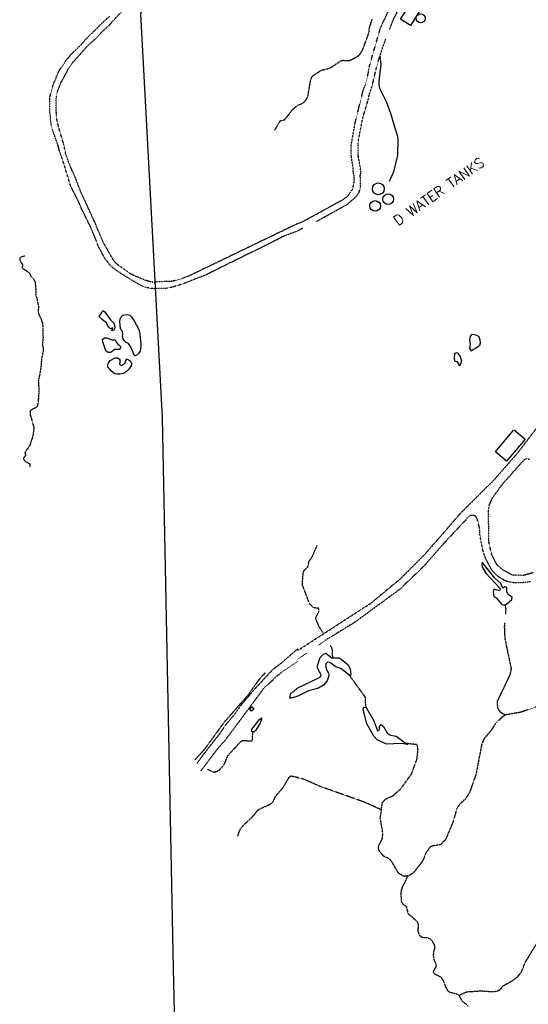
# Model space of a CAD drawing. Header units: feet. Extents: x 0 to 208040, y 0 to 211214.
# Tile 6 of 71: x 190033 to 191802, y 193358 to 196786. Entities that reach past the tile are written whole.
import ezdxf

# ---------------------------------------------------------------- set-up
doc = ezdxf.new("R2010")
doc.units = ezdxf.units.FT
doc.header["$LTSCALE"] = 0.5
doc.header["$MEASUREMENT"] = 0
doc.header["$XCLIPFRAME"] = 0
for name, pattern in [('D15S10', [2, 1, 1]), ('HIDDEN2', [0.1875, 0.125, -0.0625]), ('PHANTOM2', [1.25, 0.625, -0.125, 0.125, -0.125, 0.125, -0.125])]:
    doc.linetypes.add(name, pattern=pattern)
for name, color, linetype in [('1-TEXT', 1, 'CONTINUOUS'), ('4WD-TRAIL', 11, 'D15S10'), ('image', 7, 'CONTINUOUS'), ('LAKE', 11, 'CONTINUOUS'), ('MA-BLDG', 11, 'CONTINUOUS'), ('MI-STRUCT', 11, 'CONTINUOUS'), ('R-DIRT', 11, 'HIDDEN2'), ('STREAM', 11, 'PHANTOM2'), ('TANK', 11, 'CONTINUOUS')]:
    doc.layers.add(name, color=color, linetype=linetype)
doc.styles.add('COMPLEX', font='complex.shx')
picture_1 = doc.add_image_def('image1.jpg', size_in_pixel=(2000, 2400))

msp = doc.modelspace()

# ---------------------------------------------------------------- linework, layer by layer
at = {"layer": '4WD-TRAIL', "elevation": 277.5}
msp.add_lwpolyline([(191286.1, 196660.1), (191288.6, 196630.4), (191282.2, 196571.5), (191282.4, 196560.1), (191284.8, 196548.2), (191308.4, 196499), (191322.8, 196460.7), (191336.1, 196412.6), (191346.8, 196380.5), (191347.8, 196371.2), (191347.3, 196313.9), (191332.9, 196256.9), (191318.4, 196222.2)], dxfattribs=at)
at = {"layer": 'LAKE'}
for points, elevation in [([(190356.6, 195713), (190356.6, 195713), (190349, 195709.7), (190342.7, 195715.4), (190338.6, 195722.7), (190335, 195730.2), (190321.1, 195740.7), (190309.6, 195752.6), (190319, 195766.2), (190322.7, 195773.6), (190329.3, 195768.5), (190338.9, 195754.4), (190344.4, 195748.2), (190349, 195741.5), (190355, 195735.8), (190360.5, 195729.3), (190363, 195720.9), (190364.4, 195712.8), (190360.7, 195705.5), (190353.1, 195702.4)], 284.3), ([(190384, 195711.1), (190384, 195711.1), (190381.9, 195735.5), (190382.7, 195743.6), (190385.9, 195751.2), (190391.8, 195757), (190406.7, 195759.8), (190415.9, 195756.9), (190422.2, 195751.5), (190431.6, 195737.2), (190447.3, 195707.5), (190449.5, 195699.6), (190454.1, 195657.8), (190454.2, 195648.9), (190453.5, 195640.5), (190451.6, 195632.3), (190447.9, 195624.7), (190441.7, 195618.9), (190434.4, 195615.1), (190428.9, 195621.6), (190427.2, 195629.7), (190415.9, 195652.1), (190411, 195658.9), (190403.3, 195662.3), (190397.1, 195667.7), (190392.4, 195674.5), (190391, 195682.6), (190392, 195691), (190391.1, 195699.2), (190386.7, 195706.2)], 284.3), ([(190365.3, 195671), (190368.6, 195663.4), (190374.1, 195656.7), (190380.9, 195651.9), (190384.8, 195644.3), (190379.1, 195638), (190362.5, 195637.6), (190356.3, 195632.1), (190349.3, 195627.2), (190340.9, 195627.1), (190333.8, 195632.2), (190330, 195640.1), (190321.9, 195664.2), (190321, 195672.6), (190327.5, 195678.6), (190336.5, 195678.7), (190345.7, 195674.4), (190353.9, 195671.8), (190362.3, 195671.8)], 284.3), ([(191603, 195633.5), (191603, 195633.5), (191610.3, 195637.9), (191618.4, 195642), (191626, 195648), (191633.3, 195652.7), (191635.9, 195661.1), (191634.5, 195670.1), (191630.6, 195681.4), (191623.2, 195686.3), (191613.2, 195689.2), (191605, 195689.4), (191599.6, 195683.1), (191597.8, 195673.1), (191600.1, 195656.5), (191597, 195639.7)], 195), ([(191564, 195580.5), (191556.1, 195595.1), (191547.9, 195596.4), (191544.9, 195604.5), (191546.1, 195625.2), (191554.2, 195626.9), (191565.1, 195613.9), (191569.3, 195598.2), (191567.2, 195589.8)], 195), ([(190404.9, 195604.8), (190404.9, 195604.8), (190412.8, 195602.2), (190419, 195596.8), (190422.3, 195589.2), (190420.5, 195581), (190416, 195573.7), (190410.6, 195566.9), (190404.4, 195561.4), (190397.1, 195556.4), (190389.5, 195552.9), (190380.8, 195552), (190372.1, 195551.9), (190364, 195552.7), (190351.2, 195564), (190345.7, 195570.7), (190339.9, 195576.6), (190339.6, 195585.1), (190343.3, 195592.4), (190348.2, 195599.8), (190364.7, 195608.9), (190374.2, 195608.4), (190381, 195602.7), (190381.6, 195594.3), (190379.8, 195586.2), (190386.8, 195581.9), (190394.4, 195585.2), (190399.8, 195591.8)], 284.3), ([(191640.6, 194889.2), (191641.5, 194880.8), (191654.7, 194858.4), (191704.2, 194805.5), (191701.3, 194797.9), (191682, 194803.2), (191679.6, 194794.2), (191682.4, 194777.2), (191689.8, 194772.9), (191710.1, 194750.2), (191717.9, 194747.8), (191726.1, 194750.6), (191745.2, 194767.3), (191745.4, 194775.5), (191731.8, 194785.1), (191727.9, 194792.4), (191727.8, 194808.7), (191719.9, 194811.4), (191713.2, 194806.7), (191706.5, 194823.2), (191686, 194841), (191641.9, 194896.8)], 143.2), ([(191383.1, 194262.5), (191360.3, 194266.4), (191309, 194263.5), (191276.3, 194278.2), (191264.8, 194290.9), (191240.3, 194333.9), (191228, 194384.2), (191230.1, 194392.1), (191238.3, 194391.7), (191264.4, 194344.9), (191278, 194309.7), (191285.3, 194314.1), (191283.9, 194322.8), (191290.3, 194331.8), (191298.2, 194324.5), (191312.3, 194301), (191322.9, 194294.8), (191342.5, 194291.2), (191368.9, 194271.8)], 136.1), ([(190874.5, 194349.2), (190874.5, 194349.2), (190869.8, 194337.2), (190854.5, 194311.9), (190848.3, 194306.1), (190840.1, 194306.6), (190840.6, 194315.3), (190846.2, 194323.2), (190851.9, 194329.5), (190861.8, 194342.9), (190867.5, 194349.4), (190874.2, 194354.9)], 136.1)]:
    msp.add_lwpolyline(points, close=True, dxfattribs=dict(at, elevation=elevation))
at = {"layer": 'LAKE', "elevation": 136.4}
msp.add_lwpolyline([(191000, 194460.2), (191078.4, 194496.9), (191081.1, 194505), (191068.7, 194528.5), (191068.6, 194537.2), (191077.9, 194565.5), (191090.1, 194577), (191097.6, 194580.1), (191118.4, 194563.9), (191143.9, 194563.6), (191151.3, 194559.8), (191175, 194539.4), (191182.9, 194524.5), (191185.3, 194507.3), (191183.9, 194502.4), (191177.7, 194504.9), (191149.8, 194526.9), (191132.5, 194533.1), (191112.3, 194548.4), (191104.1, 194548.9), (191098.2, 194543.1), (191098, 194531.2), (191101.1, 194519.6), (191107.6, 194510.6), (191108.3, 194502), (191102.1, 194484.5), (191089.5, 194468.7), (191072.5, 194458), (191037.3, 194449.6), (191000, 194430.1)], dxfattribs=at)
at = {"layer": 'MA-BLDG'}
for p, q in [((191688.1, 195281.1), (191750.6, 195357.1, 165)), ((191753.4, 195357.9), (191791.7, 195325.3)), ((191791.7, 195325.3), (191726.4, 195248.5)), ((191726.4, 195248.5), (191688.1, 195281.1))]:
    msp.add_line(p, q, dxfattribs=at)
at = {"layer": 'MA-BLDG', "elevation": 294.4}
msp.add_lwpolyline([(191425.2, 196817.8), (191391.9, 196765.9), (191357.8, 196787.8), (191391.1, 196839.7)], close=True, dxfattribs=at)
at = {"layer": 'MI-STRUCT', "elevation": 147.5}
msp.add_lwpolyline([(190839.3, 194378.7), (190832.6, 194386.9), (190840.9, 194393.6), (190847.5, 194385.5)], close=True, dxfattribs=at)
at = {"layer": 'R-DIRT'}
for points, elevation in [([(190999.9, 196075.5), (190990.9, 196071.7), (190624.2, 195894.7), (190597.9, 195884.5), (190564.3, 195875.3), (190497.6, 195872.3), (190489.2, 195873.3), (190472.6, 195877.8), (190448.9, 195887.2), (190418.7, 195900.8), (190373.4, 195933), (190366, 195940), (190358.6, 195950), (190324.5, 196009.2), (190301.3, 196063.3), (190298.2, 196072.2), (190266.5, 196141.7), (190245.8, 196186.1), (190226.4, 196237), (190204.4, 196286.8), (190192.7, 196321.1), (190186.5, 196351.2), (190170.4, 196405.1), (190168.4, 196414.6), (190165.6, 196424.1), (190160.8, 196446.3), (190159.6, 196507.1), (190161.3, 196523.7), (190163.4, 196533.2), (190176.8, 196566.9), (190181.3, 196574.3), (190203.8, 196617.6), (190214, 196632.9), (190272.7, 196699), (190296.4, 196719.8), (190317.4, 196742), (190343.8, 196766.3), (190349.5, 196772.3), (190355.9, 196780.8), (190423.8, 196850.5)], 294.6), ([(191001.1, 196051), (190998.6, 196049.7), (190953.6, 196033.1), (190850.2, 195980.8), (190841.8, 195977.2), (190680.9, 195897.6), (190600.2, 195865.8), (190565.6, 195855.2), (190548, 195851.5), (190539.3, 195850.4), (190500.2, 195849.5), (190492.1, 195850), (190473, 195853.7), (190465.1, 195856.1), (190455.6, 195859.8), (190379.8, 195905.4), (190355.5, 195923.6), (190349, 195929.8), (190328.7, 195955.7), (190305.3, 195999.3), (190300.3, 196015), (190280.1, 196063.4), (190244.8, 196135.6), (190241.8, 196144), (190228.3, 196172.4), (190210.9, 196205.7), (190180.1, 196305.3), (190173.1, 196323.7), (190165.6, 196350.5), (190145.6, 196407.1), (190142.9, 196418.2), (190137.3, 196472.2), (190137.3, 196508.3), (190138.3, 196516.7), (190147, 196551.5), (190149.9, 196559.4), (190167.3, 196601.9), (190171.8, 196610.9), (190194.9, 196644.7), (190210.8, 196663.8), (190248.8, 196701.6), (190270.3, 196725.6), (190323.1, 196778.1), (190346, 196798.4)], 293.2), ([(191196.4, 196243), (191193.6, 196250.7), (191193.2, 196267.7), (191186.5, 196309.4), (191185.5, 196327.4), (191186.2, 196350), (191200.1, 196428.1), (191227.7, 196539.7), (191235.5, 196560.1), (191245.5, 196599.6), (191249.3, 196622.9), (191288.2, 196758.3), (191318.7, 196822.5)], 290.5), ([(191319.5, 196752.4), (191334, 196789.3), (191350.1, 196820.1)], 291.8), ([(191219, 196233.4), (191216.7, 196240.5), (191219.6, 196251.1), (191219.7, 196259.3), (191210.6, 196311.4), (191209.8, 196358.3), (191226.4, 196444.7), (191245.3, 196507.2), (191248.8, 196525.3), (191259.6, 196557.6), (191272.4, 196613.2), (191283.2, 196651.6), (191300.4, 196703.5), (191306.2, 196718.4)], 291.8), ([(191000, 196075.9), (191025, 196087.3), (191160.7, 196161.9), (191175.2, 196173.9), (191191.6, 196196.6), (191196.3, 196220), (191196.4, 196243)], 295), ([(191065.6, 196084), (191173.3, 196143.8), (191201.1, 196168.2), (191213.2, 196184), (191218.5, 196201.7), (191219, 196233.4)], 295), ([(191000, 196052.2), (191019.3, 196061.2)], 295), ([(191000, 194589.7), (191257, 194756.3), (191354.9, 194837.7), (191440.3, 194922.2), (191567.9, 195069.2), (191681.3, 195181.8), (191764.7, 195277.2), (191847, 195384.8), (192011.7, 195615.3), (192064.3, 195689)], 140), ([(191818.6, 194860.1), (191785.6, 194851.2), (191747.8, 194851.7), (191716.5, 194868.1), (191693.3, 194887.2), (191674.8, 194923.9), (191665.3, 194966.2), (191663.4, 195076.9), (191666.5, 195096.2), (191677.4, 195121.3), (191713.4, 195170.4), (191788.8, 195254.9), (191796.4, 195257.9), (191805.9, 195255.8)], 155), ([(191811.2, 194829.4), (191783.6, 194825.7), (191752.4, 194825.5), (191731.4, 194829.1), (191723.6, 194831.7), (191702.8, 194843.3), (191695.5, 194848.4), (191689.2, 194854), (191674.7, 194870.5), (191652.7, 194912.1), (191643.5, 194940.5), (191634.2, 194989.3), (191632.3, 195016.7), (191626.4, 195041.7), (191623.1, 195049.5), (191619, 195056.8), (191611.1, 195060.3), (191602.7, 195059.9), (191595.4, 195055.8), (191508.4, 194962.9), (191437.4, 194882), (191354.6, 194802.4), (191200.2, 194689.1), (191095.4, 194624.3), (191071.2, 194607.9)], 130), ([(191000, 194595.3), (190999.2, 194594.7), (190940.1, 194543.2), (190924.2, 194531.7), (190909.4, 194519.4), (190841.8, 194446.1), (190837, 194439.3), (190801.7, 194398.1), (190775.4, 194361.2), (190751.4, 194333.1), (190726.5, 194297.3), (190680.5, 194238.6), (190648.8, 194196.4)], 139.9), ([(191031.3, 194580.8), (191000, 194559.6)], 130), ([(190663.3, 194170.6), (190721.7, 194247.6), (190747.5, 194276.6), (190881.9, 194457.5), (190927.2, 194500.2), (190940.4, 194511.2), (191000, 194551.4)], 242.2)]:
    msp.add_lwpolyline(points, dxfattribs=dict(at, elevation=elevation))
at = {"layer": 'STREAM'}
for points, elevation in [([(191000, 196488.3), (191017.6, 196495.6), (191024.3, 196501.2), (191030.7, 196509.4), (191035.5, 196518.9), (191044.6, 196574.3), (191048.6, 196584.6), (191054.5, 196592.5), (191082.7, 196610.4), (191108.2, 196616.7), (191117.7, 196621.2), (191149.9, 196643), (191158.2, 196644.8), (191176.2, 196643.4), (191186, 196646.5), (191209.5, 196659.2), (191215.8, 196664.7), (191225.7, 196680.8), (191247.5, 196739.4), (191249.7, 196757.7), (191258.9, 196787.6)], 283.6), ([(191001.1, 196488.4), (190980.4, 196471.5), (190967.7, 196454.9), (190953.6, 196436.8), (190938, 196432.9), (190918.9, 196401)], 301), ([(190052.6, 195962.9), (190052.6, 195962.9), (190043.9, 195961.5), (190033.1, 195957.9), (190033.4, 195948.1), (190044.7, 195930.6), (190040.1, 195923.5), (190047, 195917.5), (190060.3, 195909.8), (190068, 195902.5), (190072.7, 195891.1), (190080.6, 195883.3), (190086.4, 195873.6), (190089, 195844.6), (190088.9, 195824.2), (190092.8, 195815.8), (190098.2, 195787.6), (190097.2, 195766.7), (190100.5, 195757.8), (190106.6, 195746.4), (190112.2, 195727.8), (190113.3, 195715.3), (190114.2, 195677), (190111.6, 195653.9), (190114.1, 195645.8), (190114.8, 195635), (190113.5, 195626.5), (190109.5, 195608.6), (190108.5, 195600.4), (190107, 195577.6), (190102.1, 195547.7), (190098.2, 195531.4), (190098, 195519.5), (190099.1, 195510.5), (190099.8, 195493.4), (190097.1, 195453.2), (190095.6, 195443.5), (190090.7, 195435.8), (190079.1, 195430.6), (190069.9, 195425.1), (190068.9, 195413.4), (190082.6, 195364.7), (190078.5, 195335), (190067.3, 195302.7), (190051.2, 195279.2), (190053.4, 195268.4), (190045.6, 195258.3), (190050, 195249.9), (190068.9, 195238.9), (190067.8, 195229.4), (190066.7, 195228.6)], 295.1), ([(191088.1, 194651.9), (191076.3, 194669.5), (191064.5, 194695.7), (191063, 194703.8), (191075.1, 194729.2), (191072, 194736.7), (191055.2, 194738.5), (191041.5, 194751.7), (191016, 194819.4), (191019.3, 194860.7), (191022.7, 194868.6), (191034.8, 194880.3), (191039.9, 194900.7), (191049.8, 194915.2), (191067.7, 194955.5)], 140), ([(191720.4, 194749.8), (191723.5, 194733.5), (191722.1, 194716)], 140), ([(191719.6, 194685.6), (191718.5, 194672.4), (191720.5, 194630.6), (191742.4, 194526.3), (191738.2, 194505.6), (191693.6, 194412.2), (191694.9, 194388.6), (191703.4, 194376.7), (191710.7, 194371.6), (191722.7, 194365.4)], 140), ([(191125.4, 194562.9), (191121, 194570.7), (191121.4, 194591.6), (191115.1, 194606.8)], 135), ([(190886.6, 194510.8), (190868.6, 194493.3), (190827.2, 194434.3), (190744.1, 194339.8), (190675.3, 194245.1), (190642, 194208.4)], 140.7), ([(191238.3, 194391.7), (191235.7, 194407.4), (191235.6, 194426.4), (191187, 194493.6), (191179.1, 194506.2)], 135), ([(190999.6, 194430.3), (190983, 194425), (190971.5, 194423.7), (190976.6, 194440.5), (191000.9, 194459.7)], 301), ([(191868.4, 194405.9), (191773.9, 194374.2), (191722.7, 194365.4), (191707.6, 194354.7), (191689.5, 194337.2), (191670.2, 194308), (191647.3, 194281.5), (191639.6, 194261.7), (191619.8, 194157.8), (191598, 194096), (191583.5, 194072.9), (191564.4, 194055.1), (191553.3, 194040.1), (191540.4, 193993.8), (191514, 193930.7), (191495.9, 193913.2), (191468.5, 193908.9), (191460.4, 193904.7), (191445.4, 193884.3), (191434.7, 193856.8), (191403.3, 193816.1), (191384.1, 193803.7), (191366.2, 193804.1), (191349.8, 193815.2), (191327.8, 193854.3), (191315, 193866.5), (191299.4, 193872.6), (191283, 193892.8), (191281, 193901.2), (191281.8, 193909.9), (191294.1, 193933.4), (191296.4, 193952.6), (191287.3, 194006), (191294.5, 194059.8), (191305.6, 194072.4), (191331.2, 194084), (191357.4, 194107), (191395.6, 194159.1), (191414.7, 194210.6), (191418.5, 194244.5), (191415.7, 194261.6), (191378.2, 194265.9)], 45), ([(190842.8, 194306.4), (190840.9, 194274.3), (190832.8, 194273.4), (190824.3, 194274.7), (190807.2, 194275.1), (190800.2, 194270.5), (190761.2, 194228.7), (190754.7, 194220.5), (190751, 194211.7), (190747.5, 194201.4), (190743.8, 194193.8), (190738.4, 194185.9), (190732.2, 194178.5), (190726.3, 194172.5), (190718.7, 194167.8), (190710.9, 194165), (190701.4, 194167.4), (190694, 194172.2), (190686.1, 194174.6)], 136.9), ([(190791.3, 193943.6), (190793.7, 193949.1), (190796, 193956.9), (190801.7, 193969.5), (190807.6, 193977.7), (190842.1, 194010.2), (190859, 194030.7), (190865.5, 194036.5), (190873.9, 194040.9), (190899.8, 194052.4), (190906.9, 194056.6), (190913.9, 194061.8), (190922.2, 194080), (190928.1, 194087.9), (190947.2, 194109.8), (190952.3, 194117.2), (190965.7, 194140.9), (190970.2, 194147.7), (190976.4, 194153.2), (191002.4, 194147.3)], 221.9), ([(191289, 194035.6), (191233.7, 194060.7), (191077.2, 194116.6), (191020.8, 194141.4), (191000, 194147.5)], 130), ([(191382.5, 193805.4), (191382.5, 193805.4), (191370.7, 193779.2), (191365.6, 193770.8), (191360.6, 193756.6), (191358.5, 193745.2), (191360.3, 193715.3), (191365, 193707.5), (191372.1, 193702.4), (191378.4, 193696.2), (191383.2, 193674), (191389.7, 193668.1), (191396.6, 193663), (191415.4, 193645.5), (191419.6, 193634.4), (191418.1, 193621.1), (191418.1, 193610.7), (191423.1, 193598.3), (191431, 193591.6), (191441.1, 193590.3), (191449.8, 193590.1), (191457.7, 193586.9), (191464.8, 193581.8), (191474.7, 193565.3), (191476.6, 193554.4), (191472.7, 193542.7), (191471.1, 193528.1), (191474.2, 193512.4), (191481.7, 193495.3), (191479.6, 193486.3), (191474.5, 193479.2), (191471, 193471.1), (191476.8, 193463.2), (191488.5, 193457.9), (191498.8, 193452), (191505.2, 193441.7), (191515.4, 193415.2), (191520.4, 193406.3), (191527.2, 193400.7), (191543.5, 193396.2), (191553.3, 193394.3), (191560.4, 193389.2), (191570.8, 193370.6), (191577.4, 193364.4), (191585, 193358.7), (191592.4, 193351.2)], 125), ([(191560.4, 193389.2), (191587.4, 193401.1), (191635.2, 193404.7), (191680, 193401.8), (191693.6, 193403.8), (191704.4, 193409.3), (191714.9, 193422.4), (191748.9, 193441.4), (191766.2, 193454.8), (191779.4, 193472.8), (191791.1, 193502.8), (191849.2, 193599), (191878.4, 193614.2), (191894.6, 193626.8), (191930.2, 193665.1), (191980, 193683.6), (192008.2, 193689.5)], 140)]:
    msp.add_lwpolyline(points, dxfattribs=dict(at, elevation=elevation))
at = {"layer": 'TANK'}
for centre, radius in [((191427.9, 196791, 311.2), 15.4), ((191280.4, 196197.2, 309), 20.6), ((191314.9, 196161.1, 310.4), 18.6), ((191269.4, 196137.6, 308.7), 18.5)]:
    msp.add_circle(centre, radius, dxfattribs=at)

# ---------------------------------------------------------------- texts
at = {"layer": '1-TEXT', "style": 'COMPLEX'}
msp.add_text('D WATER TANKS', height=35, rotation=35.0738, dxfattribs=at).set_placement((191348.8, 196066.8))

# ---------------------------------------------------------------- pictures from other files: only their frames are drawn
at = {"layer": 'image'}
image = msp.add_image(picture_1, insert=(189577.4, 187001.2), size_in_units=(14997.8, 17997.4), rotation=0.6, dxfattribs=at)
image.set_boundary_path([(132.996, 330.714), (430.192, 24.765), (1020.87, 15.748), (1441.694, 2.418), (1679.783, 17.58), (1693.604, 9.457), (1619.806, 230.729), (1548.014, 470.558), (1535.763, 774.424), (1569.421, 992.353), (1639.473, 1205.262), (1591.986, 1384.6), (1519.706, 1505.468), (1523.142, 1667.603), (1504.677, 1730.756), (1672.9, 1884.48), (1821.97, 1931.65), (1498.085, 2118.297), (960.466, 2148.074), (673.895, 2165.344), (458.475, 2163.088), (240.59, 2160.806), (87.062, 2055.378), (143.158, 1779.843), (140.638, 1536.635), (138.25, 1280.692), (130.08, 1093.17), (219.456, 785.044), (141.38, 497.97), (132.996, 330.714)])
image.dxf.flags = 15

doc.saveas('drawing.dxf')
